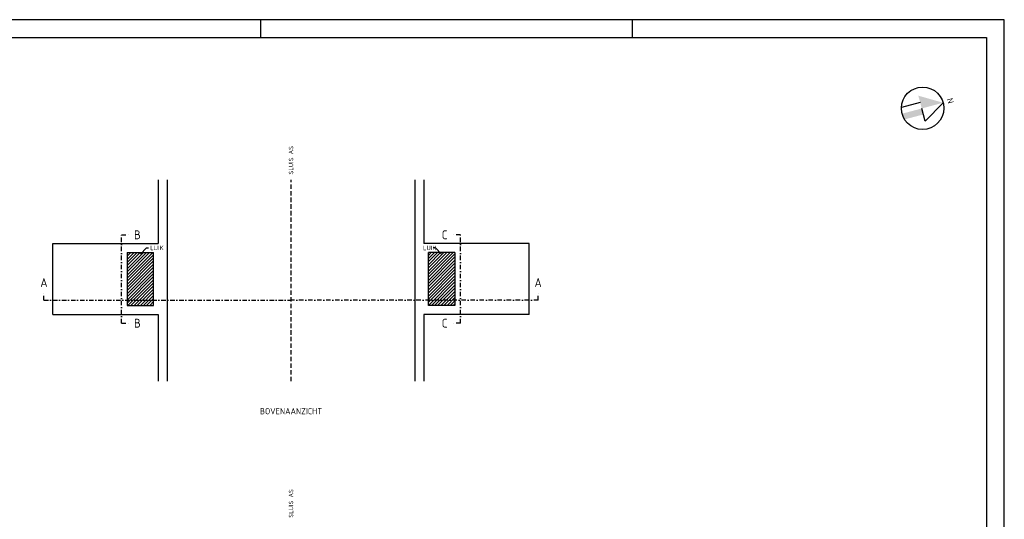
# Model space of a CAD drawing. Extents: x 0 to 841, y 0 to 594.
# Tile 3 of 3: x 285 to 841, y 311 to 594. Entities that reach past the tile are written whole.
import ezdxf
from ezdxf.enums import TextEntityAlignment as Align

# ---------------------------------------------------------------- set-up
doc = ezdxf.new("R2010")
doc.units = 0
doc.header["$LTSCALE"] = 5
doc.header["$MEASUREMENT"] = 0
doc.linetypes.add('DASHDOT', pattern=[1, 0.5, -0.25, 0, -0.25])
doc.linetypes.add('DASHED', pattern=[0.75, 0.5, -0.25])
doc.layers.get('0').update_dxf_attribs({"linetype": 'CONTINUOUS'})
for name, color, linetype in [('025', 1, 'CONTINUOUS'), ('035', 4, 'CONTINUOUS'), ('050', 2, 'CONTINUOUS')]:
    doc.layers.add(name, color=color, linetype=linetype)
doc.styles.add('ISO', font='ISO')
doc.styles.get("Standard").update_dxf_attribs({"font": 'Iso.shx'})
pattern_1 = [(45, (-8.198, 60.6363), (-0.8838835, 0.8838835), [])]

# ---------------------------------------------------------------- blocks, each defined once
blk = doc.blocks.new('NPIJL')
at = {"layer": '025', "linetype": 'Continuous'}
blk.add_circle((0, 0.5), 12, dxfattribs=at)
for points in [[(-7.5, 0), (0, 12.5), (-7.5, 0), (0, 0)], [(0, 0), (3.5, 0), (0, -11.5), (3.5, -10.98)]]:
    blk.add_solid(points, dxfattribs=at)
at = {"layer": '035', "linetype": 'Continuous'}
for p, q in [((0, 12.5), (7.5, 0)), ((-3.5, 0), (-3.5, -10.98)), ((7.5, 0), (0, 0))]:
    blk.add_line(p, q, dxfattribs=at)
at = {"layer": '035', "style": 'ISO'}
blk.add_text('N', height=3.5, dxfattribs=at).set_placement((0, 15), align=Align.CENTER)

msp = doc.modelspace()

# ---------------------------------------------------------------- hatches: boundary and pattern name
at = {"layer": '025'}
h = msp.add_hatch(dxfattribs=at)
h.set_pattern_fill('ANSI31', color=256, scale=10)
h.set_pattern_definition(pattern_1)
h.paths.add_polyline_path([(360.41, 462.34), (345.41, 462.34), (345.41, 432.34), (360.41, 432.34)])
h = msp.add_hatch(dxfattribs=at)
h.set_pattern_fill('ANSI31', color=256, scale=10)
h.set_pattern_definition(pattern_1)
h.paths.add_polyline_path([(515.61, 462.34), (530.61, 462.34), (530.61, 432.34), (515.61, 432.34)])

# ---------------------------------------------------------------- linework, layer by layer
at = {"linetype": 'DASHED'}
msp.add_line((438.01, 389.59), (438.01, 503.34), dxfattribs=at)
at = {"linetype": 'DASHDOT'}
for p, q in [((342.21, 422.34), (342.21, 472.34)), ((342.21, 472.34), (347.21, 472.34)), ((533.81, 472.34), (528.81, 472.34)), ((533.81, 422.34), (533.81, 472.34)), ((298.41, 435.34), (298.41, 440.34)), ((577.61, 435.34), (577.61, 440.34)), ((298.41, 435.34), (438.01, 435.34)), ((577.61, 435.34), (438.01, 435.34)), ((342.21, 422.34), (347.21, 422.34)), ((533.81, 422.34), (528.81, 422.34))]:
    msp.add_line(p, q, dxfattribs=at)
at = {"layer": '025'}
for p, q in [((841, 594), (0, 594)), ((421, 584), (421, 594)), ((631, 584), (631, 594)), ((841, 0), (841, 594)), ((363.01, 503.34), (363.01, 467.34)), ((368.01, 503.34), (368.01, 389.59)), ((508.01, 503.34), (508.01, 389.59)), ((513.01, 503.34), (513.01, 467.34)), ((303.41, 467.34), (363.01, 467.34)), ((303.41, 427.34), (303.41, 467.34)), ((572.61, 467.34), (513.01, 467.34)), ((572.61, 427.34), (572.61, 467.34)), ((345.41, 462.34), (345.41, 432.34)), ((345.41, 462.34), (360.41, 462.34)), ((352.91, 461.36), (356.45, 464.89)), ((356.45, 464.89), (357.45, 464.89)), ((360.41, 432.34), (360.41, 462.34)), ((515.61, 432.34), (515.61, 462.34)), ((530.61, 462.34), (515.61, 462.34)), ((519.58, 464.89), (518.58, 464.89)), ((523.11, 461.36), (519.58, 464.89)), ((530.61, 462.34), (530.61, 432.34)), ((345.41, 432.34), (360.41, 432.34)), ((530.61, 432.34), (515.61, 432.34)), ((303.41, 427.34), (363.01, 427.34)), ((363.01, 427.34), (363.01, 389.59)), ((513.01, 427.34), (513.01, 389.59)), ((572.61, 427.34), (513.01, 427.34))]:
    msp.add_line(p, q, dxfattribs=at)
at = {"layer": '050'}
for p, q in [((20, 584), (831, 584)), ((831, 584), (831, 10))]:
    msp.add_line(p, q, dxfattribs=at)

# ---------------------------------------------------------------- block references
at = {"layer": '025', "rotation": 285}
msp.add_blockref('NPIJL', (794.36, 543.79), dxfattribs=at)

# ---------------------------------------------------------------- texts
for p in [(438.01, 506.4), (438.01, 312.34)]:
    msp.add_text('SLUIS AS', height=2.5, rotation=90).set_placement(p, align=Align.MIDDLE_LEFT)
for s, p in [('B', (351.21, 472.34)), ('C', (524.81, 472.34)), ('A', (298.41, 445.34)), ('A', (577.61, 445.34)), ('B', (351.21, 422.34)), ('C', (524.81, 422.34))]:
    msp.add_text(s, height=5).set_placement(p, align=Align.MIDDLE_CENTER)
at = {"layer": '025'}
for p in [(358.45, 464.89), (512.58, 464.89)]:
    msp.add_text('LUIK', height=2.5, dxfattribs=at).set_placement(p, align=Align.MIDDLE_LEFT)
at = {"layer": '035'}
msp.add_text('BOVENAANZICHT', height=3.5, dxfattribs=at).set_placement((438.01, 372.59), align=Align.MIDDLE_CENTER)

doc.saveas('drawing.dxf')
